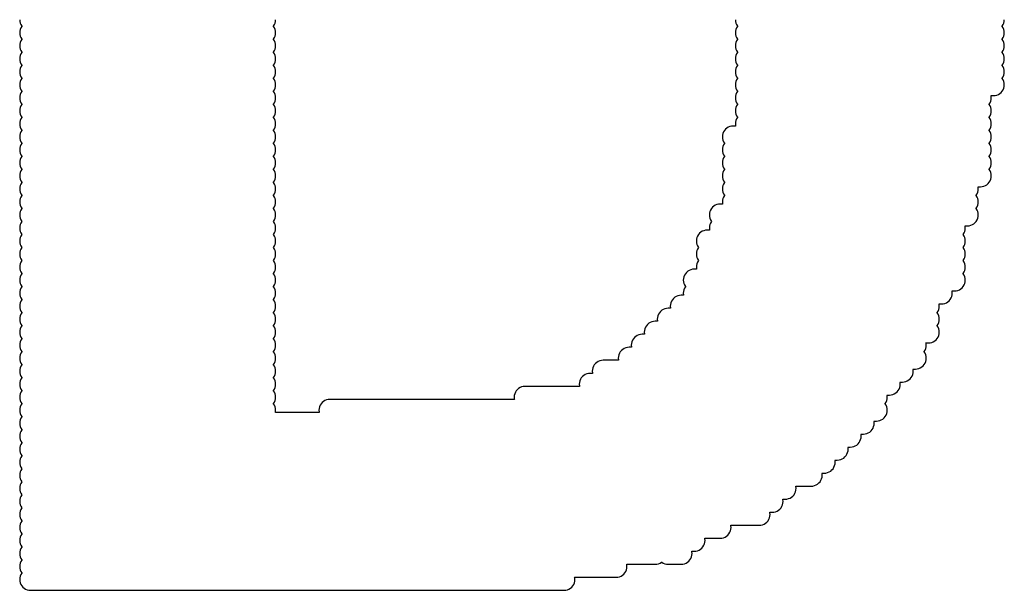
# Model space of a CAD drawing. Extents: x -0.28 to 1.53, y -0.26 to 1.53.
# Tile 20 of 45: x 1.2001 to 1.2455, y 1.3632 to 1.3895. Entities that reach past the tile are written whole.
import ezdxf

# ---------------------------------------------------------------- set-up
doc = ezdxf.new("R2010")
doc.units = 0
doc.header["$MEASUREMENT"] = 0
doc.layers.add('SLK-NS', color=7, linetype='CONTINUOUS')

msp = doc.modelspace()

# ---------------------------------------------------------------- linework, layer by layer
at = {"layer": 'SLK-NS'}
for points in [[(1.2001, 1.3895), (1.200106, 1.389422), (1.200124, 1.389345), (1.200154, 1.389273), (1.200195, 1.389206), (1.2002, 1.3892), (1.200195, 1.389194), (1.200154, 1.389127), (1.200124, 1.389055), (1.200106, 1.388978), (1.2001, 1.3889), (1.200106, 1.388822), (1.200124, 1.388745), (1.200154, 1.388673), (1.200195, 1.388606), (1.2002, 1.3886), (1.200195, 1.388594), (1.200154, 1.388527), (1.200124, 1.388455), (1.200106, 1.388378), (1.2001, 1.3883), (1.200106, 1.388222), (1.200124, 1.388145), (1.200154, 1.388073), (1.200195, 1.388006), (1.2002, 1.388), (1.200195, 1.387994), (1.200154, 1.387927), (1.200124, 1.387855), (1.200106, 1.387778), (1.2001, 1.3877), (1.200106, 1.387622), (1.200124, 1.387545), (1.200154, 1.387473), (1.200195, 1.387406), (1.2002, 1.3874), (1.200195, 1.387394), (1.200154, 1.387327), (1.200124, 1.387255), (1.200106, 1.387178), (1.2001, 1.3871), (1.200106, 1.387022), (1.200124, 1.386945), (1.200154, 1.386873), (1.200195, 1.386806), (1.2002, 1.3868), (1.200195, 1.386794), (1.200154, 1.386727), (1.200124, 1.386655), (1.200106, 1.386578), (1.2001, 1.3865), (1.200106, 1.386422), (1.200124, 1.386345), (1.200154, 1.386273), (1.200195, 1.386206), (1.2002, 1.3862), (1.200195, 1.386194), (1.200154, 1.386127), (1.200124, 1.386055), (1.200106, 1.385978), (1.2001, 1.3859), (1.200106, 1.385822), (1.200124, 1.385745), (1.200154, 1.385673), (1.200195, 1.385606), (1.2002, 1.3856), (1.200195, 1.385594), (1.200154, 1.385527), (1.200124, 1.385455), (1.200106, 1.385378), (1.2001, 1.3853), (1.200106, 1.385222), (1.200124, 1.385145), (1.200154, 1.385073), (1.200195, 1.385006), (1.2002, 1.385), (1.200195, 1.384994), (1.200154, 1.384927), (1.200124, 1.384855), (1.200106, 1.384778), (1.2001, 1.3847), (1.200106, 1.384622), (1.200124, 1.384545), (1.200154, 1.384473), (1.200195, 1.384406), (1.2002, 1.3844), (1.200195, 1.384394), (1.200154, 1.384327), (1.200124, 1.384255), (1.200106, 1.384178), (1.2001, 1.3841), (1.200106, 1.384022), (1.200124, 1.383945), (1.200154, 1.383873), (1.200195, 1.383806), (1.2002, 1.3838), (1.200195, 1.383794), (1.200154, 1.383727), (1.200124, 1.383655), (1.200106, 1.383578), (1.2001, 1.3835), (1.200106, 1.383422), (1.200124, 1.383345), (1.200154, 1.383273), (1.200195, 1.383206), (1.2002, 1.3832), (1.200195, 1.383194), (1.200154, 1.383127), (1.200124, 1.383055), (1.200106, 1.382978), (1.2001, 1.3829), (1.200106, 1.382822), (1.200124, 1.382745), (1.200154, 1.382673), (1.200195, 1.382606), (1.2002, 1.3826), (1.200195, 1.382594), (1.200154, 1.382527), (1.200124, 1.382455), (1.200106, 1.382378), (1.2001, 1.3823), (1.200106, 1.382222), (1.200124, 1.382145), (1.200154, 1.382073), (1.200195, 1.382006), (1.2002, 1.382), (1.200195, 1.381994), (1.200154, 1.381927), (1.200124, 1.381855), (1.200106, 1.381778), (1.2001, 1.3817), (1.200106, 1.381622), (1.200124, 1.381545), (1.200154, 1.381473), (1.200195, 1.381406), (1.2002, 1.3814), (1.200195, 1.381394), (1.200154, 1.381327), (1.200124, 1.381255), (1.200106, 1.381178), (1.2001, 1.3811), (1.200106, 1.381022), (1.200124, 1.380945), (1.200154, 1.380873), (1.200195, 1.380806), (1.2002, 1.3808), (1.200195, 1.380794), (1.200154, 1.380727), (1.200124, 1.380655), (1.200106, 1.380578), (1.2001, 1.3805), (1.200106, 1.380422), (1.200124, 1.380345), (1.200154, 1.380273), (1.200195, 1.380206), (1.2002, 1.3802), (1.200195, 1.380194), (1.200154, 1.380127), (1.200124, 1.380055), (1.200106, 1.379978), (1.2001, 1.3799), (1.200106, 1.379822), (1.200124, 1.379745), (1.200154, 1.379673), (1.200195, 1.379606), (1.2002, 1.3796), (1.200195, 1.379594), (1.200154, 1.379527), (1.200124, 1.379455), (1.200106, 1.379378), (1.2001, 1.3793), (1.200106, 1.379222), (1.200124, 1.379145), (1.200154, 1.379073), (1.200195, 1.379006), (1.2002, 1.379), (1.200195, 1.378994), (1.200154, 1.378927), (1.200124, 1.378855), (1.200106, 1.378778), (1.2001, 1.3787), (1.200106, 1.378622), (1.200124, 1.378545), (1.200154, 1.378473), (1.200195, 1.378406), (1.2002, 1.3784), (1.200195, 1.378394), (1.200154, 1.378327), (1.200124, 1.378255), (1.200106, 1.378178), (1.2001, 1.3781), (1.200106, 1.378022), (1.200124, 1.377945), (1.200154, 1.377873), (1.200195, 1.377806), (1.2002, 1.3778), (1.200195, 1.377794), (1.200154, 1.377727), (1.200124, 1.377655), (1.200106, 1.377578), (1.2001, 1.3775), (1.200106, 1.377422), (1.200124, 1.377345), (1.200154, 1.377273), (1.200195, 1.377206), (1.2002, 1.3772), (1.200195, 1.377194), (1.200154, 1.377127), (1.200124, 1.377055), (1.200106, 1.376978), (1.2001, 1.3769), (1.200106, 1.376822), (1.200124, 1.376745), (1.200154, 1.376673), (1.200195, 1.376606), (1.2002, 1.3766), (1.200195, 1.376594), (1.200154, 1.376527), (1.200124, 1.376455), (1.200106, 1.376378), (1.2001, 1.3763), (1.200106, 1.376222), (1.200124, 1.376145), (1.200154, 1.376073), (1.200195, 1.376006), (1.2002, 1.376), (1.200195, 1.375994), (1.200154, 1.375927), (1.200124, 1.375855), (1.200106, 1.375778), (1.2001, 1.3757), (1.200106, 1.375622), (1.200124, 1.375545), (1.200154, 1.375473), (1.200195, 1.375406), (1.2002, 1.3754), (1.200195, 1.375394), (1.200154, 1.375327), (1.200124, 1.375255), (1.200106, 1.375178), (1.2001, 1.3751), (1.200106, 1.375022), (1.200124, 1.374945), (1.200154, 1.374873), (1.200195, 1.374806), (1.2002, 1.3748), (1.200195, 1.374794), (1.200154, 1.374727), (1.200124, 1.374655), (1.200106, 1.374578), (1.2001, 1.3745), (1.200106, 1.374422), (1.200124, 1.374345), (1.200154, 1.374273), (1.200195, 1.374206), (1.2002, 1.3742), (1.200195, 1.374194), (1.200154, 1.374127), (1.200124, 1.374055), (1.200106, 1.373978), (1.2001, 1.3739), (1.200106, 1.373822), (1.200124, 1.373745), (1.200154, 1.373673), (1.200195, 1.373606), (1.2002, 1.3736), (1.200195, 1.373594), (1.200154, 1.373527), (1.200124, 1.373455), (1.200106, 1.373378), (1.2001, 1.3733), (1.200106, 1.373222), (1.200124, 1.373145), (1.200154, 1.373073), (1.200195, 1.373006), (1.2002, 1.373), (1.200195, 1.372994), (1.200154, 1.372927), (1.200124, 1.372855), (1.200106, 1.372778), (1.2001, 1.3727), (1.200106, 1.372622), (1.200124, 1.372545), (1.200154, 1.372473), (1.200195, 1.372406), (1.2002, 1.3724), (1.200195, 1.372394), (1.200154, 1.372327), (1.200124, 1.372255), (1.200106, 1.372178), (1.2001, 1.3721), (1.200106, 1.372022), (1.200124, 1.371945), (1.200154, 1.371873), (1.200195, 1.371806), (1.2002, 1.3718), (1.200195, 1.371794), (1.200154, 1.371727), (1.200124, 1.371655), (1.200106, 1.371578), (1.2001, 1.3715), (1.200106, 1.371422), (1.200124, 1.371345), (1.200154, 1.371273), (1.200195, 1.371206), (1.2002, 1.3712), (1.200195, 1.371194), (1.200154, 1.371127), (1.200124, 1.371055), (1.200106, 1.370978), (1.2001, 1.3709), (1.200106, 1.370822), (1.200124, 1.370745), (1.200154, 1.370673), (1.200195, 1.370606), (1.2002, 1.3706), (1.200195, 1.370594), (1.200154, 1.370527), (1.200124, 1.370455), (1.200106, 1.370378), (1.2001, 1.3703), (1.200106, 1.370222), (1.200124, 1.370145), (1.200154, 1.370073), (1.200195, 1.370006), (1.2002, 1.37), (1.200195, 1.369994), (1.200154, 1.369927), (1.200124, 1.369855), (1.200106, 1.369778), (1.2001, 1.3697), (1.200106, 1.369622), (1.200124, 1.369545), (1.200154, 1.369473), (1.200195, 1.369406), (1.2002, 1.3694), (1.200195, 1.369394), (1.200154, 1.369327), (1.200124, 1.369255), (1.200106, 1.369178), (1.2001, 1.3691), (1.200106, 1.369022), (1.200124, 1.368945), (1.200154, 1.368873), (1.200195, 1.368806), (1.2002, 1.3688), (1.200195, 1.368794), (1.200154, 1.368727), (1.200124, 1.368655), (1.200106, 1.368578), (1.2001, 1.3685), (1.200106, 1.368422), (1.200124, 1.368345), (1.200154, 1.368273), (1.200195, 1.368206), (1.2002, 1.3682), (1.200195, 1.368194), (1.200154, 1.368127), (1.200124, 1.368055), (1.200106, 1.367978), (1.2001, 1.3679), (1.200106, 1.367822), (1.200124, 1.367745), (1.200154, 1.367673), (1.200195, 1.367606), (1.2002, 1.3676), (1.200195, 1.367594), (1.200154, 1.367527), (1.200124, 1.367455), (1.200106, 1.367378), (1.2001, 1.3673), (1.200106, 1.367222), (1.200124, 1.367145), (1.200154, 1.367073), (1.200195, 1.367006), (1.2002, 1.367), (1.200195, 1.366994), (1.200154, 1.366927), (1.200124, 1.366855), (1.200106, 1.366778), (1.2001, 1.3667), (1.200106, 1.366622), (1.200124, 1.366545), (1.200154, 1.366473), (1.200195, 1.366406), (1.2002, 1.3664), (1.200195, 1.366394), (1.200154, 1.366327), (1.200124, 1.366255), (1.200106, 1.366178), (1.2001, 1.3661), (1.200106, 1.366022), (1.200124, 1.365945), (1.200154, 1.365873), (1.200195, 1.365806), (1.2002, 1.3658), (1.200195, 1.365794), (1.200154, 1.365727), (1.200124, 1.365655), (1.200106, 1.365578), (1.2001, 1.3655), (1.200106, 1.365422), (1.200124, 1.365345), (1.200154, 1.365273), (1.200195, 1.365206), (1.2002, 1.3652), (1.200195, 1.365194), (1.200154, 1.365127), (1.200124, 1.365055), (1.200106, 1.364978), (1.2001, 1.3649), (1.200106, 1.364822), (1.200124, 1.364745), (1.200154, 1.364673), (1.200195, 1.364606), (1.2002, 1.3646), (1.200195, 1.364594), (1.200154, 1.364527), (1.200124, 1.364455), (1.200106, 1.364378), (1.2001, 1.3643), (1.200106, 1.364222), (1.200124, 1.364145), (1.200154, 1.364073), (1.200195, 1.364006), (1.2002, 1.364), (1.200195, 1.363994), (1.200154, 1.363927), (1.200124, 1.363855), (1.200106, 1.363778), (1.2001, 1.3637), (1.200106, 1.363622), (1.200124, 1.363545), (1.200154, 1.363473), (1.200195, 1.363406), (1.200246, 1.363346), (1.200306, 1.363295), (1.200373, 1.363254), (1.200445, 1.363224), (1.200522, 1.363206), (1.2006, 1.3632), (1.2252, 1.3632), (1.225278, 1.363206), (1.225355, 1.363224), (1.225427, 1.363254), (1.225494, 1.363295), (1.225554, 1.363346), (1.225605, 1.363406), (1.225646, 1.363473), (1.225676, 1.363545), (1.225694, 1.363622), (1.2257, 1.3637), (1.225694, 1.363778), (1.225689, 1.3638), (1.2276, 1.3638), (1.227678, 1.363806), (1.227755, 1.363824), (1.227827, 1.363854), (1.227894, 1.363895), (1.227954, 1.363946), (1.228005, 1.364006), (1.228046, 1.364073), (1.228076, 1.364145), (1.228094, 1.364222), (1.2281, 1.3643), (1.228094, 1.364378), (1.228089, 1.3644), (1.2294, 1.3644), (1.229478, 1.364406), (1.229555, 1.364424), (1.229627, 1.364454), (1.229694, 1.364495), (1.2297, 1.3645), (1.229706, 1.364495), (1.229773, 1.364454), (1.229845, 1.364424), (1.229922, 1.364406), (1.23, 1.3644), (1.2306, 1.3644), (1.230678, 1.364406), (1.230755, 1.364424), (1.230827, 1.364454), (1.230894, 1.364495), (1.230954, 1.364546), (1.231005, 1.364606), (1.231046, 1.364673), (1.231076, 1.364745), (1.231094, 1.364822), (1.2311, 1.3649), (1.231094, 1.364978), (1.231089, 1.365), (1.2312, 1.365), (1.231278, 1.365006), (1.231355, 1.365024), (1.231427, 1.365054), (1.231494, 1.365095), (1.231554, 1.365146), (1.231605, 1.365206), (1.231646, 1.365273), (1.231676, 1.365345), (1.231694, 1.365422), (1.2317, 1.3655), (1.231694, 1.365578), (1.231689, 1.3656), (1.2324, 1.3656), (1.232478, 1.365606), (1.232555, 1.365624), (1.232627, 1.365654), (1.232694, 1.365695), (1.232754, 1.365746), (1.232805, 1.365806), (1.232846, 1.365873), (1.232876, 1.365945), (1.232894, 1.366022), (1.2329, 1.3661), (1.232894, 1.366178), (1.232889, 1.3662), (1.2342, 1.3662), (1.234278, 1.366206), (1.234355, 1.366224), (1.234427, 1.366254), (1.234494, 1.366295), (1.234554, 1.366346), (1.234605, 1.366406), (1.234646, 1.366473), (1.234676, 1.366545), (1.234694, 1.366622), (1.2347, 1.3667), (1.234694, 1.366778), (1.234689, 1.3668), (1.2348, 1.3668), (1.234878, 1.366806), (1.234955, 1.366824), (1.235027, 1.366854), (1.235094, 1.366895), (1.235154, 1.366946), (1.235205, 1.367006), (1.235246, 1.367073), (1.235276, 1.367145), (1.235294, 1.367222), (1.2353, 1.3673), (1.235294, 1.367378), (1.235289, 1.3674), (1.2354, 1.3674), (1.235478, 1.367406), (1.235555, 1.367424), (1.235627, 1.367454), (1.235694, 1.367495), (1.235754, 1.367546), (1.235805, 1.367606), (1.235846, 1.367673), (1.235876, 1.367745), (1.235894, 1.367822), (1.2359, 1.3679), (1.235894, 1.367978), (1.235889, 1.368), (1.2366, 1.368), (1.236678, 1.368006), (1.236755, 1.368024), (1.236827, 1.368054), (1.236894, 1.368095), (1.236954, 1.368146), (1.237005, 1.368206), (1.237046, 1.368273), (1.237076, 1.368345), (1.237094, 1.368422), (1.2371, 1.3685), (1.237094, 1.368578), (1.237089, 1.3686), (1.2372, 1.3686), (1.237278, 1.368606), (1.237355, 1.368624), (1.237427, 1.368654), (1.237494, 1.368695), (1.237554, 1.368746), (1.237605, 1.368806), (1.237646, 1.368873), (1.237676, 1.368945), (1.237694, 1.369022), (1.2377, 1.3691), (1.237694, 1.369178), (1.237689, 1.3692), (1.2378, 1.3692), (1.237878, 1.369206), (1.237955, 1.369224), (1.238027, 1.369254), (1.238094, 1.369295), (1.238154, 1.369346), (1.238205, 1.369406), (1.238246, 1.369473), (1.238276, 1.369545), (1.238294, 1.369622), (1.2383, 1.3697), (1.238294, 1.369778), (1.238289, 1.3698), (1.2384, 1.3698), (1.238478, 1.369806), (1.238555, 1.369824), (1.238627, 1.369854), (1.238694, 1.369895), (1.238754, 1.369946), (1.238805, 1.370006), (1.238846, 1.370073), (1.238876, 1.370145), (1.238894, 1.370222), (1.2389, 1.3703), (1.238894, 1.370378), (1.238889, 1.3704), (1.239, 1.3704), (1.239078, 1.370406), (1.239155, 1.370424), (1.239227, 1.370454), (1.239294, 1.370495), (1.239354, 1.370546), (1.239405, 1.370606), (1.239446, 1.370673), (1.239476, 1.370745), (1.239494, 1.370822), (1.2395, 1.3709), (1.239494, 1.370978), (1.239489, 1.371), (1.2396, 1.371), (1.239678, 1.371006), (1.239755, 1.371024), (1.239827, 1.371054), (1.239894, 1.371095), (1.239954, 1.371146), (1.240005, 1.371206), (1.240046, 1.371273), (1.240076, 1.371345), (1.240094, 1.371422), (1.2401, 1.3715), (1.240094, 1.371578), (1.240076, 1.371655), (1.240046, 1.371727), (1.240005, 1.371794), (1.24, 1.3718), (1.240005, 1.371806), (1.240046, 1.371873), (1.240076, 1.371945), (1.240094, 1.372022), (1.2401, 1.3721), (1.240094, 1.372178), (1.240089, 1.3722), (1.2402, 1.3722), (1.240278, 1.372206), (1.240355, 1.372224), (1.240427, 1.372254), (1.240494, 1.372295), (1.240554, 1.372346), (1.240605, 1.372406), (1.240646, 1.372473), (1.240676, 1.372545), (1.240694, 1.372622), (1.2407, 1.3727), (1.240694, 1.372778), (1.240689, 1.3728), (1.2408, 1.3728), (1.240878, 1.372806), (1.240955, 1.372824), (1.241027, 1.372854), (1.241094, 1.372895), (1.241154, 1.372946), (1.241205, 1.373006), (1.241246, 1.373073), (1.241276, 1.373145), (1.241294, 1.373222), (1.2413, 1.3733), (1.241294, 1.373378), (1.241289, 1.3734), (1.2414, 1.3734), (1.241478, 1.373406), (1.241555, 1.373424), (1.241627, 1.373454), (1.241694, 1.373495), (1.241754, 1.373546), (1.241805, 1.373606), (1.241846, 1.373673), (1.241876, 1.373745), (1.241894, 1.373822), (1.2419, 1.3739), (1.241894, 1.373978), (1.241876, 1.374055), (1.241846, 1.374127), (1.241805, 1.374194), (1.2418, 1.3742), (1.241805, 1.374206), (1.241846, 1.374273), (1.241876, 1.374345), (1.241894, 1.374422), (1.2419, 1.3745), (1.241894, 1.374578), (1.241889, 1.3746), (1.242, 1.3746), (1.242078, 1.374606), (1.242155, 1.374624), (1.242227, 1.374654), (1.242294, 1.374695), (1.242354, 1.374746), (1.242405, 1.374806), (1.242446, 1.374873), (1.242476, 1.374945), (1.242494, 1.375022), (1.2425, 1.3751), (1.242494, 1.375178), (1.242476, 1.375255), (1.242446, 1.375327), (1.242405, 1.375394), (1.2424, 1.3754), (1.242405, 1.375406), (1.242446, 1.375473), (1.242476, 1.375545), (1.242494, 1.375622), (1.2425, 1.3757), (1.242494, 1.375778), (1.242476, 1.375855), (1.242446, 1.375927), (1.242405, 1.375994), (1.2424, 1.376), (1.242405, 1.376006), (1.242446, 1.376073), (1.242476, 1.376145), (1.242494, 1.376222), (1.2425, 1.3763), (1.242494, 1.376378), (1.242489, 1.3764), (1.2426, 1.3764), (1.242678, 1.376406), (1.242755, 1.376424), (1.242827, 1.376454), (1.242894, 1.376495), (1.242954, 1.376546), (1.243005, 1.376606), (1.243046, 1.376673), (1.243076, 1.376745), (1.243094, 1.376822), (1.2431, 1.3769), (1.243094, 1.376978), (1.243089, 1.377), (1.2432, 1.377), (1.243278, 1.377006), (1.243355, 1.377024), (1.243427, 1.377054), (1.243494, 1.377095), (1.243554, 1.377146), (1.243605, 1.377206), (1.243646, 1.377273), (1.243676, 1.377345), (1.243694, 1.377422), (1.2437, 1.3775), (1.243694, 1.377578), (1.243676, 1.377655), (1.243646, 1.377727), (1.243605, 1.377794), (1.2436, 1.3778), (1.243605, 1.377806), (1.243646, 1.377873), (1.243676, 1.377945), (1.243694, 1.378022), (1.2437, 1.3781), (1.243694, 1.378178), (1.243676, 1.378255), (1.243646, 1.378327), (1.243605, 1.378394), (1.2436, 1.3784), (1.243605, 1.378406), (1.243646, 1.378473), (1.243676, 1.378545), (1.243694, 1.378622), (1.2437, 1.3787), (1.243694, 1.378778), (1.243676, 1.378855), (1.243646, 1.378927), (1.243605, 1.378994), (1.2436, 1.379), (1.243605, 1.379006), (1.243646, 1.379073), (1.243676, 1.379145), (1.243694, 1.379222), (1.2437, 1.3793), (1.243694, 1.379378), (1.243676, 1.379455), (1.243646, 1.379527), (1.243605, 1.379594), (1.2436, 1.3796), (1.243605, 1.379606), (1.243646, 1.379673), (1.243676, 1.379745), (1.243694, 1.379822), (1.2437, 1.3799), (1.243694, 1.379978), (1.243689, 1.38), (1.2438, 1.38), (1.243878, 1.380006), (1.243955, 1.380024), (1.244027, 1.380054), (1.244094, 1.380095), (1.244154, 1.380146), (1.244205, 1.380206), (1.244246, 1.380273), (1.244276, 1.380345), (1.244294, 1.380422), (1.2443, 1.3805), (1.244294, 1.380578), (1.244276, 1.380655), (1.244246, 1.380727), (1.244205, 1.380794), (1.2442, 1.3808), (1.244205, 1.380806), (1.244246, 1.380873), (1.244276, 1.380945), (1.244294, 1.381022), (1.2443, 1.3811), (1.244294, 1.381178), (1.244276, 1.381255), (1.244246, 1.381327), (1.244205, 1.381394), (1.2442, 1.3814), (1.244205, 1.381406), (1.244246, 1.381473), (1.244276, 1.381545), (1.244294, 1.381622), (1.2443, 1.3817), (1.244294, 1.381778), (1.244289, 1.3818), (1.2444, 1.3818), (1.244478, 1.381806), (1.244555, 1.381824), (1.244627, 1.381854), (1.244694, 1.381895), (1.244754, 1.381946), (1.244805, 1.382006), (1.244846, 1.382073), (1.244876, 1.382145), (1.244894, 1.382222), (1.2449, 1.3823), (1.244894, 1.382378), (1.244876, 1.382455), (1.244846, 1.382527), (1.244805, 1.382594), (1.2448, 1.3826), (1.244805, 1.382606), (1.244846, 1.382673), (1.244876, 1.382745), (1.244894, 1.382822), (1.2449, 1.3829), (1.244894, 1.382978), (1.244876, 1.383055), (1.244846, 1.383127), (1.244805, 1.383194), (1.2448, 1.3832), (1.244805, 1.383206), (1.244846, 1.383273), (1.244876, 1.383345), (1.244894, 1.383422), (1.2449, 1.3835), (1.244894, 1.383578), (1.244876, 1.383655), (1.244846, 1.383727), (1.244805, 1.383794), (1.2448, 1.3838), (1.244805, 1.383806), (1.244846, 1.383873), (1.244876, 1.383945), (1.244894, 1.384022), (1.2449, 1.3841), (1.244894, 1.384178), (1.244876, 1.384255), (1.244846, 1.384327), (1.244805, 1.384394), (1.2448, 1.3844), (1.244805, 1.384406), (1.244846, 1.384473), (1.244876, 1.384545), (1.244894, 1.384622), (1.2449, 1.3847), (1.244894, 1.384778), (1.244876, 1.384855), (1.244846, 1.384927), (1.244805, 1.384994), (1.2448, 1.385), (1.244805, 1.385006), (1.244846, 1.385073), (1.244876, 1.385145), (1.244894, 1.385222), (1.2449, 1.3853), (1.244894, 1.385378), (1.244876, 1.385455), (1.244846, 1.385527), (1.244805, 1.385594), (1.2448, 1.3856), (1.244805, 1.385606), (1.244846, 1.385673), (1.244876, 1.385745), (1.244894, 1.385822), (1.2449, 1.3859), (1.244894, 1.385978), (1.244889, 1.386), (1.245, 1.386), (1.245078, 1.386006), (1.245155, 1.386024), (1.245227, 1.386054), (1.245294, 1.386095), (1.245354, 1.386146), (1.245405, 1.386206), (1.245446, 1.386273), (1.245476, 1.386345), (1.245494, 1.386422), (1.2455, 1.3865), (1.245494, 1.386578), (1.245476, 1.386655), (1.245446, 1.386727), (1.245405, 1.386794), (1.2454, 1.3868), (1.245405, 1.386806), (1.245446, 1.386873), (1.245476, 1.386945), (1.245494, 1.387022), (1.2455, 1.3871), (1.245494, 1.387178), (1.245476, 1.387255), (1.245446, 1.387327), (1.245405, 1.387394), (1.2454, 1.3874), (1.245405, 1.387406), (1.245446, 1.387473), (1.245476, 1.387545), (1.245494, 1.387622), (1.2455, 1.3877), (1.245494, 1.387778), (1.245476, 1.387855), (1.245446, 1.387927), (1.245405, 1.387994), (1.2454, 1.388), (1.245405, 1.388006), (1.245446, 1.388073), (1.245476, 1.388145), (1.245494, 1.388222), (1.2455, 1.3883), (1.245494, 1.388378), (1.245476, 1.388455), (1.245446, 1.388527), (1.245405, 1.388594), (1.2454, 1.3886), (1.245405, 1.388606), (1.245446, 1.388673), (1.245476, 1.388745), (1.245494, 1.388822), (1.2455, 1.3889), (1.245494, 1.388978), (1.245476, 1.389055), (1.245446, 1.389127), (1.245405, 1.389194), (1.2454, 1.3892), (1.245405, 1.389206), (1.245446, 1.389273), (1.245476, 1.389345), (1.245494, 1.389422), (1.2455, 1.3895)], [(1.2331, 1.3895), (1.233106, 1.389422), (1.233124, 1.389345), (1.233154, 1.389273), (1.233195, 1.389206), (1.2332, 1.3892), (1.233195, 1.389194), (1.233154, 1.389127), (1.233124, 1.389055), (1.233106, 1.388978), (1.2331, 1.3889), (1.233106, 1.388822), (1.233124, 1.388745), (1.233154, 1.388673), (1.233195, 1.388606), (1.2332, 1.3886), (1.233195, 1.388594), (1.233154, 1.388527), (1.233124, 1.388455), (1.233106, 1.388378), (1.2331, 1.3883), (1.233106, 1.388222), (1.233124, 1.388145), (1.233154, 1.388073), (1.233195, 1.388006), (1.2332, 1.388), (1.233195, 1.387994), (1.233154, 1.387927), (1.233124, 1.387855), (1.233106, 1.387778), (1.2331, 1.3877), (1.233106, 1.387622), (1.233124, 1.387545), (1.233154, 1.387473), (1.233195, 1.387406), (1.2332, 1.3874), (1.233195, 1.387394), (1.233154, 1.387327), (1.233124, 1.387255), (1.233106, 1.387178), (1.2331, 1.3871), (1.233106, 1.387022), (1.233124, 1.386945), (1.233154, 1.386873), (1.233195, 1.386806), (1.2332, 1.3868), (1.233195, 1.386794), (1.233154, 1.386727), (1.233124, 1.386655), (1.233106, 1.386578), (1.2331, 1.3865), (1.233106, 1.386422), (1.233124, 1.386345), (1.233154, 1.386273), (1.233195, 1.386206), (1.2332, 1.3862), (1.233195, 1.386194), (1.233154, 1.386127), (1.233124, 1.386055), (1.233106, 1.385978), (1.2331, 1.3859), (1.233106, 1.385822), (1.233124, 1.385745), (1.233154, 1.385673), (1.233195, 1.385606), (1.2332, 1.3856), (1.233195, 1.385594), (1.233154, 1.385527), (1.233124, 1.385455), (1.233106, 1.385378), (1.2331, 1.3853), (1.233106, 1.385222), (1.233124, 1.385145), (1.233154, 1.385073), (1.233195, 1.385006), (1.2332, 1.385), (1.233195, 1.384994), (1.233154, 1.384927), (1.233124, 1.384855), (1.233106, 1.384778), (1.2331, 1.3847), (1.233106, 1.384622), (1.233111, 1.3846), (1.233, 1.3846), (1.232922, 1.384594), (1.232845, 1.384576), (1.232773, 1.384546), (1.232706, 1.384505), (1.232646, 1.384454), (1.232595, 1.384394), (1.232554, 1.384327), (1.232524, 1.384255), (1.232506, 1.384178), (1.2325, 1.3841), (1.232506, 1.384022), (1.232524, 1.383945), (1.232554, 1.383873), (1.232595, 1.383806), (1.2326, 1.3838), (1.232595, 1.383794), (1.232554, 1.383727), (1.232524, 1.383655), (1.232506, 1.383578), (1.2325, 1.3835), (1.232506, 1.383422), (1.232524, 1.383345), (1.232554, 1.383273), (1.232595, 1.383206), (1.2326, 1.3832), (1.232595, 1.383194), (1.232554, 1.383127), (1.232524, 1.383055), (1.232506, 1.382978), (1.2325, 1.3829), (1.232506, 1.382822), (1.232524, 1.382745), (1.232554, 1.382673), (1.232595, 1.382606), (1.2326, 1.3826), (1.232595, 1.382594), (1.232554, 1.382527), (1.232524, 1.382455), (1.232506, 1.382378), (1.2325, 1.3823), (1.232506, 1.382222), (1.232524, 1.382145), (1.232554, 1.382073), (1.232595, 1.382006), (1.2326, 1.382), (1.232595, 1.381994), (1.232554, 1.381927), (1.232524, 1.381855), (1.232506, 1.381778), (1.2325, 1.3817), (1.232506, 1.381622), (1.232524, 1.381545), (1.232554, 1.381473), (1.232595, 1.381406), (1.2326, 1.3814), (1.232595, 1.381394), (1.232554, 1.381327), (1.232524, 1.381255), (1.232506, 1.381178), (1.2325, 1.3811), (1.232506, 1.381022), (1.232511, 1.381), (1.2324, 1.381), (1.232322, 1.380994), (1.232245, 1.380976), (1.232173, 1.380946), (1.232106, 1.380905), (1.232046, 1.380854), (1.231995, 1.380794), (1.231954, 1.380727), (1.231924, 1.380655), (1.231906, 1.380578), (1.2319, 1.3805), (1.231906, 1.380422), (1.231924, 1.380345), (1.231954, 1.380273), (1.231995, 1.380206), (1.232, 1.3802), (1.231995, 1.380194), (1.231954, 1.380127), (1.231924, 1.380055), (1.231906, 1.379978), (1.2319, 1.3799), (1.231906, 1.379822), (1.231911, 1.3798), (1.2318, 1.3798), (1.231722, 1.379794), (1.231645, 1.379776), (1.231573, 1.379746), (1.231506, 1.379705), (1.231446, 1.379654), (1.231395, 1.379594), (1.231354, 1.379527), (1.231324, 1.379455), (1.231306, 1.379378), (1.2313, 1.3793), (1.231306, 1.379222), (1.231324, 1.379145), (1.231354, 1.379073), (1.231395, 1.379006), (1.2314, 1.379), (1.231395, 1.378994), (1.231354, 1.378927), (1.231324, 1.378855), (1.231306, 1.378778), (1.2313, 1.3787), (1.231306, 1.378622), (1.231324, 1.378545), (1.231354, 1.378473), (1.231395, 1.378406), (1.2314, 1.3784), (1.231395, 1.378394), (1.231354, 1.378327), (1.231324, 1.378255), (1.231306, 1.378178), (1.2313, 1.3781), (1.231306, 1.378022), (1.231311, 1.378), (1.2312, 1.378), (1.231122, 1.377994), (1.231045, 1.377976), (1.230973, 1.377946), (1.230906, 1.377905), (1.230846, 1.377854), (1.230795, 1.377794), (1.230754, 1.377727), (1.230724, 1.377655), (1.230706, 1.377578), (1.2307, 1.3775), (1.230706, 1.377422), (1.230724, 1.377345), (1.230754, 1.377273), (1.230795, 1.377206), (1.2308, 1.3772), (1.230795, 1.377194), (1.230754, 1.377127), (1.230724, 1.377055), (1.230706, 1.376978), (1.2307, 1.3769), (1.230706, 1.376822), (1.230711, 1.3768), (1.2306, 1.3768), (1.230522, 1.376794), (1.230445, 1.376776), (1.230373, 1.376746), (1.230306, 1.376705), (1.230246, 1.376654), (1.230195, 1.376594), (1.230154, 1.376527), (1.230124, 1.376455), (1.230106, 1.376378), (1.2301, 1.3763), (1.230106, 1.376222), (1.230111, 1.3762), (1.23, 1.3762), (1.229922, 1.376194), (1.229845, 1.376176), (1.229773, 1.376146), (1.229706, 1.376105), (1.229646, 1.376054), (1.229595, 1.375994), (1.229554, 1.375927), (1.229524, 1.375855), (1.229506, 1.375778), (1.2295, 1.3757), (1.229506, 1.375622), (1.229511, 1.3756), (1.2294, 1.3756), (1.229322, 1.375594), (1.229245, 1.375576), (1.229173, 1.375546), (1.229106, 1.375505), (1.229046, 1.375454), (1.228995, 1.375394), (1.228954, 1.375327), (1.228924, 1.375255), (1.228906, 1.375178), (1.2289, 1.3751), (1.228906, 1.375022), (1.228911, 1.375), (1.2288, 1.375), (1.228722, 1.374994), (1.228645, 1.374976), (1.228573, 1.374946), (1.228506, 1.374905), (1.228446, 1.374854), (1.228395, 1.374794), (1.228354, 1.374727), (1.228324, 1.374655), (1.228306, 1.374578), (1.2283, 1.3745), (1.228306, 1.374422), (1.228311, 1.3744), (1.2282, 1.3744), (1.228122, 1.374394), (1.228045, 1.374376), (1.227973, 1.374346), (1.227906, 1.374305), (1.227846, 1.374254), (1.227795, 1.374194), (1.227754, 1.374127), (1.227724, 1.374055), (1.227706, 1.373978), (1.2277, 1.3739), (1.227706, 1.373822), (1.227711, 1.3738), (1.227, 1.3738), (1.226922, 1.373794), (1.226845, 1.373776), (1.226773, 1.373746), (1.226706, 1.373705), (1.226646, 1.373654), (1.226595, 1.373594), (1.226554, 1.373527), (1.226524, 1.373455), (1.226506, 1.373378), (1.2265, 1.3733), (1.226506, 1.373222), (1.226511, 1.3732), (1.2264, 1.3732), (1.226322, 1.373194), (1.226245, 1.373176), (1.226173, 1.373146), (1.226106, 1.373105), (1.226046, 1.373054), (1.225995, 1.372994), (1.225954, 1.372927), (1.225924, 1.372855), (1.225906, 1.372778), (1.2259, 1.3727), (1.225906, 1.372622), (1.225911, 1.3726), (1.2234, 1.3726), (1.223322, 1.372594), (1.223245, 1.372576), (1.223173, 1.372546), (1.223106, 1.372505), (1.223046, 1.372454), (1.222995, 1.372394), (1.222954, 1.372327), (1.222924, 1.372255), (1.222906, 1.372178), (1.2229, 1.3721), (1.222906, 1.372022), (1.222911, 1.372), (1.2144, 1.372), (1.214322, 1.371994), (1.214245, 1.371976), (1.214173, 1.371946), (1.214106, 1.371905), (1.214046, 1.371854), (1.213995, 1.371794), (1.213954, 1.371727), (1.213924, 1.371655), (1.213906, 1.371578), (1.2139, 1.3715), (1.213906, 1.371422), (1.213911, 1.3714), (1.211889, 1.3714), (1.211894, 1.371422), (1.2119, 1.3715), (1.211894, 1.371578), (1.211876, 1.371655), (1.211846, 1.371727), (1.211805, 1.371794), (1.2118, 1.3718), (1.211805, 1.371806), (1.211846, 1.371873), (1.211876, 1.371945), (1.211894, 1.372022), (1.2119, 1.3721), (1.211894, 1.372178), (1.211876, 1.372255), (1.211846, 1.372327), (1.211805, 1.372394), (1.2118, 1.3724), (1.211805, 1.372406), (1.211846, 1.372473), (1.211876, 1.372545), (1.211894, 1.372622), (1.2119, 1.3727), (1.211894, 1.372778), (1.211876, 1.372855), (1.211846, 1.372927), (1.211805, 1.372994), (1.2118, 1.373), (1.211805, 1.373006), (1.211846, 1.373073), (1.211876, 1.373145), (1.211894, 1.373222), (1.2119, 1.3733), (1.211894, 1.373378), (1.211876, 1.373455), (1.211846, 1.373527), (1.211805, 1.373594), (1.2118, 1.3736), (1.211805, 1.373606), (1.211846, 1.373673), (1.211876, 1.373745), (1.211894, 1.373822), (1.2119, 1.3739), (1.211894, 1.373978), (1.211876, 1.374055), (1.211846, 1.374127), (1.211805, 1.374194), (1.2118, 1.3742), (1.211805, 1.374206), (1.211846, 1.374273), (1.211876, 1.374345), (1.211894, 1.374422), (1.2119, 1.3745), (1.211894, 1.374578), (1.211876, 1.374655), (1.211846, 1.374727), (1.211805, 1.374794), (1.2118, 1.3748), (1.211805, 1.374806), (1.211846, 1.374873), (1.211876, 1.374945), (1.211894, 1.375022), (1.2119, 1.3751), (1.211894, 1.375178), (1.211876, 1.375255), (1.211846, 1.375327), (1.211805, 1.375394), (1.2118, 1.3754), (1.211805, 1.375406), (1.211846, 1.375473), (1.211876, 1.375545), (1.211894, 1.375622), (1.2119, 1.3757), (1.211894, 1.375778), (1.211876, 1.375855), (1.211846, 1.375927), (1.211805, 1.375994), (1.2118, 1.376), (1.211805, 1.376006), (1.211846, 1.376073), (1.211876, 1.376145), (1.211894, 1.376222), (1.2119, 1.3763), (1.211894, 1.376378), (1.211876, 1.376455), (1.211846, 1.376527), (1.211805, 1.376594), (1.2118, 1.3766), (1.211805, 1.376606), (1.211846, 1.376673), (1.211876, 1.376745), (1.211894, 1.376822), (1.2119, 1.3769), (1.211894, 1.376978), (1.211876, 1.377055), (1.211846, 1.377127), (1.211805, 1.377194), (1.2118, 1.3772), (1.211805, 1.377206), (1.211846, 1.377273), (1.211876, 1.377345), (1.211894, 1.377422), (1.2119, 1.3775), (1.211894, 1.377578), (1.211876, 1.377655), (1.211846, 1.377727), (1.211805, 1.377794), (1.2118, 1.3778), (1.211805, 1.377806), (1.211846, 1.377873), (1.211876, 1.377945), (1.211894, 1.378022), (1.2119, 1.3781), (1.211894, 1.378178), (1.211876, 1.378255), (1.211846, 1.378327), (1.211805, 1.378394), (1.2118, 1.3784), (1.211805, 1.378406), (1.211846, 1.378473), (1.211876, 1.378545), (1.211894, 1.378622), (1.2119, 1.3787), (1.211894, 1.378778), (1.211876, 1.378855), (1.211846, 1.378927), (1.211805, 1.378994), (1.2118, 1.379), (1.211805, 1.379006), (1.211846, 1.379073), (1.211876, 1.379145), (1.211894, 1.379222), (1.2119, 1.3793), (1.211894, 1.379378), (1.211876, 1.379455), (1.211846, 1.379527), (1.211805, 1.379594), (1.2118, 1.3796), (1.211805, 1.379606), (1.211846, 1.379673), (1.211876, 1.379745), (1.211894, 1.379822), (1.2119, 1.3799), (1.211894, 1.379978), (1.211876, 1.380055), (1.211846, 1.380127), (1.211805, 1.380194), (1.2118, 1.3802), (1.211805, 1.380206), (1.211846, 1.380273), (1.211876, 1.380345), (1.211894, 1.380422), (1.2119, 1.3805), (1.211894, 1.380578), (1.211876, 1.380655), (1.211846, 1.380727), (1.211805, 1.380794), (1.2118, 1.3808), (1.211805, 1.380806), (1.211846, 1.380873), (1.211876, 1.380945), (1.211894, 1.381022), (1.2119, 1.3811), (1.211894, 1.381178), (1.211876, 1.381255), (1.211846, 1.381327), (1.211805, 1.381394), (1.2118, 1.3814), (1.211805, 1.381406), (1.211846, 1.381473), (1.211876, 1.381545), (1.211894, 1.381622), (1.2119, 1.3817), (1.211894, 1.381778), (1.211876, 1.381855), (1.211846, 1.381927), (1.211805, 1.381994), (1.2118, 1.382), (1.211805, 1.382006), (1.211846, 1.382073), (1.211876, 1.382145), (1.211894, 1.382222), (1.2119, 1.3823), (1.211894, 1.382378), (1.211876, 1.382455), (1.211846, 1.382527), (1.211805, 1.382594), (1.2118, 1.3826), (1.211805, 1.382606), (1.211846, 1.382673), (1.211876, 1.382745), (1.211894, 1.382822), (1.2119, 1.3829), (1.211894, 1.382978), (1.211876, 1.383055), (1.211846, 1.383127), (1.211805, 1.383194), (1.2118, 1.3832), (1.211805, 1.383206), (1.211846, 1.383273), (1.211876, 1.383345), (1.211894, 1.383422), (1.2119, 1.3835), (1.211894, 1.383578), (1.211876, 1.383655), (1.211846, 1.383727), (1.211805, 1.383794), (1.2118, 1.3838), (1.211805, 1.383806), (1.211846, 1.383873), (1.211876, 1.383945), (1.211894, 1.384022), (1.2119, 1.3841), (1.211894, 1.384178), (1.211876, 1.384255), (1.211846, 1.384327), (1.211805, 1.384394), (1.2118, 1.3844), (1.211805, 1.384406), (1.211846, 1.384473), (1.211876, 1.384545), (1.211894, 1.384622), (1.2119, 1.3847), (1.211894, 1.384778), (1.211876, 1.384855), (1.211846, 1.384927), (1.211805, 1.384994), (1.2118, 1.385), (1.211805, 1.385006), (1.211846, 1.385073), (1.211876, 1.385145), (1.211894, 1.385222), (1.2119, 1.3853), (1.211894, 1.385378), (1.211876, 1.385455), (1.211846, 1.385527), (1.211805, 1.385594), (1.2118, 1.3856), (1.211805, 1.385606), (1.211846, 1.385673), (1.211876, 1.385745), (1.211894, 1.385822), (1.2119, 1.3859), (1.211894, 1.385978), (1.211876, 1.386055), (1.211846, 1.386127), (1.211805, 1.386194), (1.2118, 1.3862), (1.211805, 1.386206), (1.211846, 1.386273), (1.211876, 1.386345), (1.211894, 1.386422), (1.2119, 1.3865), (1.211894, 1.386578), (1.211876, 1.386655), (1.211846, 1.386727), (1.211805, 1.386794), (1.2118, 1.3868), (1.211805, 1.386806), (1.211846, 1.386873), (1.211876, 1.386945), (1.211894, 1.387022), (1.2119, 1.3871), (1.211894, 1.387178), (1.211876, 1.387255), (1.211846, 1.387327), (1.211805, 1.387394), (1.2118, 1.3874), (1.211805, 1.387406), (1.211846, 1.387473), (1.211876, 1.387545), (1.211894, 1.387622), (1.2119, 1.3877), (1.211894, 1.387778), (1.211876, 1.387855), (1.211846, 1.387927), (1.211805, 1.387994), (1.2118, 1.388), (1.211805, 1.388006), (1.211846, 1.388073), (1.211876, 1.388145), (1.211894, 1.388222), (1.2119, 1.3883), (1.211894, 1.388378), (1.211876, 1.388455), (1.211846, 1.388527), (1.211805, 1.388594), (1.2118, 1.3886), (1.211805, 1.388606), (1.211846, 1.388673), (1.211876, 1.388745), (1.211894, 1.388822), (1.2119, 1.3889), (1.211894, 1.388978), (1.211876, 1.389055), (1.211846, 1.389127), (1.211805, 1.389194), (1.2118, 1.3892), (1.211805, 1.389206), (1.211846, 1.389273), (1.211876, 1.389345), (1.211894, 1.389422), (1.2119, 1.3895)]]:
    msp.add_lwpolyline(points, dxfattribs=at)

doc.saveas('drawing.dxf')
